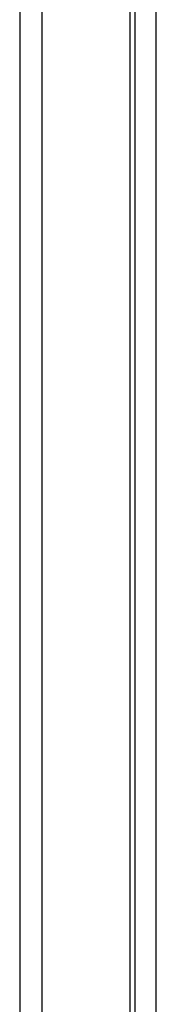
# Model space of a CAD drawing. Header units: inches. Extents: x 23 to 609, y 66 to 286.
# Tile 144 of 178: x 558.305 to 559.166, y 230.969 to 237.169. Entities that reach past the tile are written whole.
import ezdxf

# ---------------------------------------------------------------- set-up
doc = ezdxf.new("R2010")
doc.units = ezdxf.units.IN
doc.header["$MEASUREMENT"] = 0
doc.layers.add('Visible Edges(ANSI)', color=7, linetype='Continuous', lineweight=25)
doc.layers.add('Visible Tangent Edges(ANSI)', color=7, linetype='Continuous', lineweight=25)

msp = doc.modelspace()

# ---------------------------------------------------------------- linework, layer by layer
at = {"layer": 'Visible Edges(ANSI)'}
for p, q in [((559.0301, 255.2982), (559.0301, 221.4672)), ((559.1657, 230.7118), (559.1657, 239.0821))]:
    msp.add_line(p, q, dxfattribs=at)
at = {"layer": 'Visible Tangent Edges(ANSI)'}
for p, q in [((558.3051, 255.7493), (558.3051, 221.0316)), ((558.4451, 255.635), (558.4451, 221.1378)), ((559.0011, 221.458), (559.0011, 255.3149))]:
    msp.add_line(p, q, dxfattribs=at)

doc.saveas('drawing.dxf')
